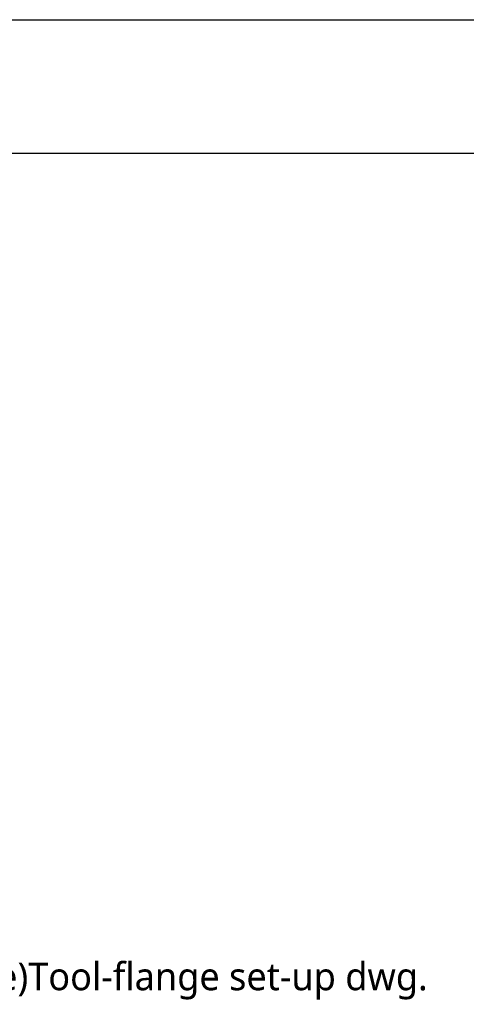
# Model space of a CAD drawing. Header units: millimetres. Extents: x 0 to 4378, y 0 to 2376.
# Tile 92 of 212: x 910 to 1168, y 1808 to 2376. Entities that reach past the tile are written whole.
import ezdxf
from ezdxf.enums import TextEntityAlignment as Align

# ---------------------------------------------------------------- set-up
doc = ezdxf.new("R2010")
doc.units = ezdxf.units.MM
doc.header["$LTSCALE"] = 0.2
doc.layers.add('05_Section Line', color=3, linetype='Continuous')
doc.styles.add('Rainbow-5.0 Style', font='malgunsl.ttf')

# ---------------------------------------------------------------- blocks, each defined once
blk = doc.blocks.new('A$C869fea471123')
blk.add_lwpolyline([(0, 594), (841, 594), (841, 0), (0, 0)], close=True)
at = {"layer": '05_Section Line', "linetype": 'Continuous'}
blk.add_lwpolyline([(820.98, 20.02), (820.98, 574.68), (20.02, 574.68), (20.02, 20.02)], close=True, dxfattribs=at)
at = {"linetype": 'Continuous', "style": 'Rainbow-5.0 Style'}
for tag, p in [('PART_NAME', (743.88, 109.38)), ('DRAWING_NO', (729.87, 91.86)), ('REV', (803.46, 91.86)), ('제도', (768.41, 74.2)), ('DATE_1', (803.46, 74.2)), ('SCALE', (680.81, 69.08)), ('MATERIAL', (722.86, 69.08)), ('검도', (768.41, 60.18)), ('DATE_2', (803.46, 60.18)), ('승인', (768.41, 46.17)), ('DATE_3', (803.46, 46.17)), ('REFERENCE', (722.86, 41.05)), ('PAGE', (768.41, 32.29))]:
    blk.add_attdef(tag, text='', height=5.01, dxfattribs=at).set_placement(p, align=Align.MIDDLE_CENTER)

msp = doc.modelspace()

# ---------------------------------------------------------------- block references
at = {"xscale": 4, "yscale": 4, "zscale": 4}
msp.add_blockref('A$C869fea471123', (0, 0), dxfattribs=at)

# ---------------------------------------------------------------- texts
at = {"color": 7, "insert": (874.159, 1810.589), "char_height": 16, "attachment_point": 7, "style": 'Rainbow-5.0 Style'}
msp.add_mtext('See)Tool-flange set-up dwg.', dxfattribs=at)

doc.saveas('drawing.dxf')
